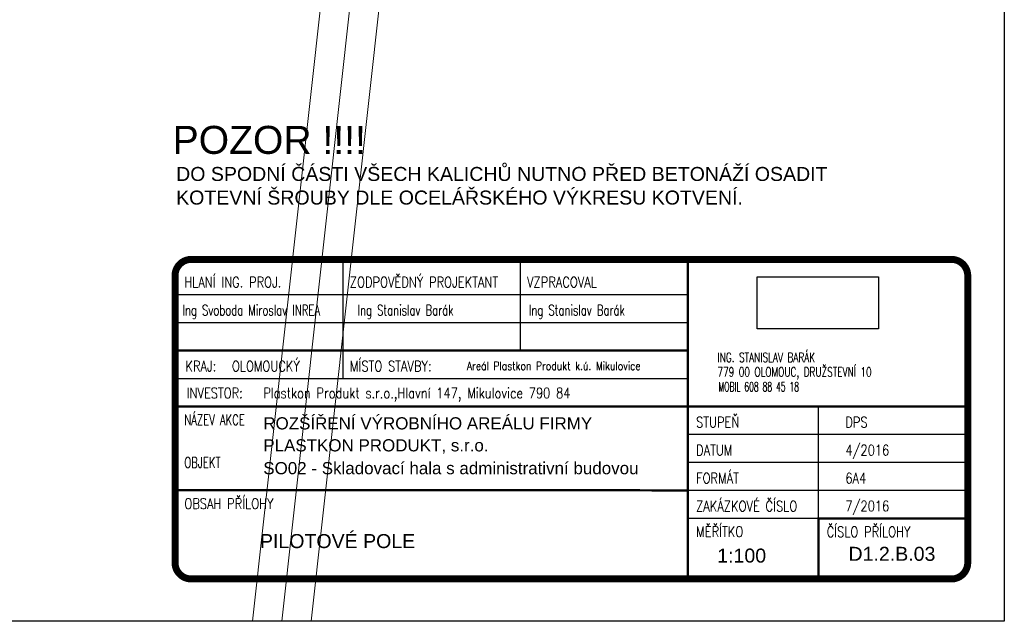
# Model space of a CAD drawing. Header units: millimetres. Extents: x -15255 to 382697, y -199968 to 116742.
# Tile 36 of 40: x 362426 to 382697, y -64111 to -51733. Entities that reach past the tile are written whole.
import ezdxf

# ---------------------------------------------------------------- set-up
doc = ezdxf.new("R2010")
doc.units = ezdxf.units.MM
doc.header["$LTSCALE"] = 50
doc.layers.add('OstKanDest', color=32, linetype='626B', lineweight=13)
doc.layers.add('POPIS', color=6, linetype='Continuous')
doc.styles.add('Arial', font='ARIAL.TTF', dxfattribs={"width": 0.8})
doc.styles.add('STATIKA', font='ROMANS.SHX')
doc.linetypes.add('626B', pattern='A,5,-2,5,-5.5,[150,stn.shx,S=0.1,R=0,X=0,Y=0],-5.5,5,-2', length=30)
picture_1 = doc.add_image_def('image1.jpg', size_in_pixel=(945, 405))

# ---------------------------------------------------------------- blocks, each defined once
blk = doc.blocks.new('A$C7C0A6E1A')
at = {"color": 7, "style": 'STATIKA'}
for s, width, p in [('ING. STANISLAV BARÁK', 0.7, (-38, 1206)), ('779 00 OLOMOUC, DRUŽSTEVNÍ 10', 0.7, (-38, 606)), ('MOBIL 608 88 45 18', 0.6, (-1, 0))]:
    blk.add_text(s, height=384, dxfattribs=dict(at, width=width)).set_placement(p)
image = blk.add_image(picture_1, insert=(1597, 2576), size_in_units=(5000, 2143))
image.dxf.flags = 7

msp = doc.modelspace()

# ---------------------------------------------------------------- linework, layer by layer
for p, q in [((382697, -9072.8), (382697, -64111.3)), ((378871.9, -61992.8), (376183.9, -61992.7)), ((382697, -64111.3), (319707, -64111.3))]:
    msp.add_line(p, q)
at = {"color": 7}
for p, q in [((369079.8, -56712.6), (369079.8, -58536.6)), ((372727.8, -56712.6), (372727.8, -58536.6)), ((365671.2, -57384.6), (376183.9, -57384.6)), ((365671.2, -57960.6), (376183.9, -57960.6)), ((369079.8, -58536.6), (369079.8, -59112.6)), ((365623.9, -59112.6), (376183.9, -59112.6)), ((378871.9, -61992.8), (378871.9, -59688.7)), ((378871.9, -61992.8), (378871.9, -59688.7)), ((381943.9, -60264.6), (376183.9, -60264.6)), ((381943.9, -60840.6), (376183.9, -60840.6)), ((381943.9, -61416.6), (376183.9, -61416.6))]:
    msp.add_line(p, q, dxfattribs=at)
at = {"color": 2, "const_width": 144}
msp.add_lwpolyline([(365623.9, -57000.6), (365623.9, -62904.6, 0.4142136), (365959.9, -63240.6), (381607.9, -63240.6, 0.4142136), (381943.9, -62904.6), (381943.9, -57000.6, 0.4142136), (381607.9, -56664.6), (365959.9, -56664.6, 0.4142136)], format="xyb", close=True, dxfattribs=at)
at = {"color": 2, "const_width": 48}
for points in [[(365623.8, -59688.6), (376183.8, -59688.6), (376183.8, -56664.6)], [(365623.9, -58536.6), (376183.9, -58536.6)], [(376183.9, -63240.6), (376183.8, -59688.6), (381943.9, -59688.6)], [(376183.9, -61416.6), (365623.9, -61416.1)], [(381943.9, -61992.7), (378871.9, -61992.8), (378871.9, -63240.7)]]:
    msp.add_lwpolyline(points, dxfattribs=at)
at = {"layer": 'OstKanDest'}
for p, q in [((367218.8, -64111.3), (373305.1, -9062.8)), ((367822.5, -64111.3), (373908.7, -9062.8)), ((368426.1, -64111.3), (374512.4, -9062.8))]:
    msp.add_line(p, q, dxfattribs=at)

# ---------------------------------------------------------------- block references
at = {"layer": 'POPIS', "xscale": 0.5, "yscale": 0.5, "zscale": 0.5}
msp.add_blockref('A$C7C0A6E1A', (376811.2, -59380.1), dxfattribs=at)

# ---------------------------------------------------------------- texts
at = {"color": 2, "style": 'STATIKA'}
for s, width, p in [('HLANÍ ING. PROJ.', 0.8, (365815.2, -57240.6)), ('ZODPOVĚDNÝ PROJEKTANT', 0.8, (369223.8, -57240.6)), ('VZPRACOVAL', 0.8, (372871.8, -57240.6)), ('Ing Stanislav Barák', 0.7, (369382.1, -57816.6)), ('Ing Stanislav Barák', 0.7, (372908.8, -57816.6)), ('Ing Svoboda Miroslav INREA', 0.7, (365777.5, -57816.6)), ('KRAJ:', 0.8, (365837.3, -58968.6)), ('MÍSTO STAVBY:', 0.8, (369223.8, -58968.6)), ('INVESTOR:', 0.8, (365863.8, -59520.6)), ('Plastkon Produkt s.r.o.,Hlavní 147, Mikulovice 790 84', 0.8, (367441, -59520.6)), ('NÁZEV AKCE', 0.7, (365815.8, -60072.6)), ('STUPEŇ', 0.8, (376351.9, -60120.6)), ('DPS', 0.8, (379423.9, -60120.6)), ('DATUM', 0.8, (376351.9, -60696.6)), ('OBJEKT', 0.7, (365815.8, -60952.6)), ('FORMÁT', 0.8, (376351.9, -61272.6)), ('OBSAH PŘÍLOHY', 0.8, (365815.9, -61800.1)), ('ZAKÁZKOVÉ ČÍSLO', 0.8, (376351.9, -61848.7)), ('MĚŘÍTKO', 0.8, (376351.9, -62376.7)), ('ČÍSLO PŘÍLOHY', 0.8, (379039.9, -62376.8))]:
    msp.add_text(s, height=216, dxfattribs=dict(at, width=width)).set_placement(p)
at = {"color": 2, "style": 'STATIKA', "width": 0.8}
for s, height, p in [('OLOMOUCKÝ', 216, (366795, -58968.6)), ('Areál Plastkon Produkt k.ú. Mikulovice', 172.8, (371634.8, -58941.9)), ('4/2016', 216, (379424, -60696.6)), ('6A4', 216, (379424, -61272.6)), ('7/2016', 216, (379424, -61848.6))]:
    msp.add_text(s, height=height, rotation=0, dxfattribs=at).set_placement(p)
at = {"layer": 'POPIS', "color": 6, "style": 'Arial'}
for s, height, p in [('POZOR !!!!', 576, (365574.8, -54493.4)), ('DO SPODNÍ ČÁSTI VŠECH KALICHŮ NUTNO PŘED BETONÁŽÍ OSADIT', 288, (365646.8, -55050.7)), ('KOTEVNÍ ŠROUBY DLE OCELÁŘSKÉHO VÝKRESU KOTVENÍ.', 288, (365646.8, -55536.4)), ('ROZŠÍŘENÍ VÝROBNÍHO AREÁLU FIRMY', 250, (367441.1, -60163.1)), ('PILOTOVÉ POLE', 288, (367372.3, -62605.1)), ('1:100', 288, (376786.7, -62903)), ('D1.2.B.03', 288, (379489.4, -62866.9))]:
    msp.add_text(s, height=height, rotation=0, dxfattribs=at).set_placement(p)
for s, p in [('PLASTKON PRODUKT, s.r.o.', (367441.1, -60615.3)), ('SO02 - Skladovací hala s administrativní budovou', (367441.1, -61085.3))]:
    msp.add_text(s, height=250, dxfattribs=at).set_placement(p)

doc.saveas('drawing.dxf')
